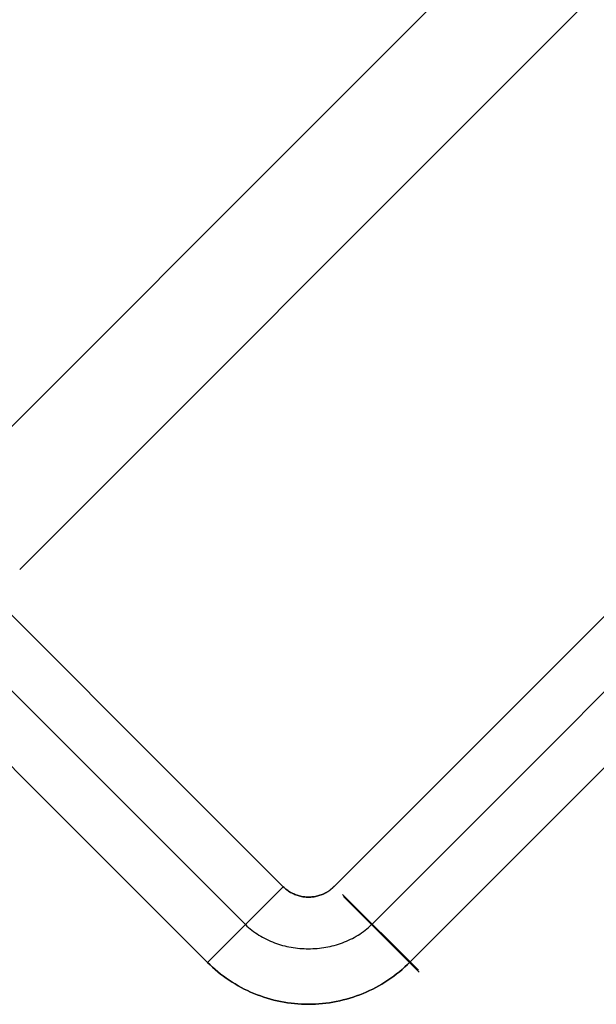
# Model space of a CAD drawing. Header units: millimetres. Extents: x -1690 to 192, y -898 to 54.
# Tile 19 of 256: x -1659.59 to -1651.51, y -898.05 to -884.27. Entities that reach past the tile are written whole.
import ezdxf

# ---------------------------------------------------------------- set-up
doc = ezdxf.new("R2010")
doc.units = ezdxf.units.MM
doc.header["$MEASUREMENT"] = 0
doc.layers.add('OVIDIO 186x93x72h', color=7, linetype='Continuous')

msp = doc.modelspace()

# ---------------------------------------------------------------- linework, layer by layer
at = {"layer": 'OVIDIO 186x93x72h', "extrusion": (0.2028516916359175, 0.1089792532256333, 0.9731262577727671)}
for points in [[(7.441229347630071, 1998.600988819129), (7.441229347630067, 1837.945144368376)], [(7.441229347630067, 1837.945144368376), (7.441229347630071, 1998.600988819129)]]:
    msp.add_lwpolyline(points, dxfattribs=at)
at = {"layer": 'OVIDIO 186x93x72h', "extrusion": (0.2028516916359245, 0.1089792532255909, 0.9731262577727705)}
msp.add_lwpolyline([(7.145759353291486, 1998.600988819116), (7.145759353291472, 1837.945144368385)], dxfattribs=at)
at = {"layer": 'OVIDIO 186x93x72h', "extrusion": (0.2028516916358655, 0.1089792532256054, 0.973126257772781)}
for points in [[(6.850289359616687, 1998.60098881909), (6.85028935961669, 1837.945144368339)], [(6.85028935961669, 1837.945144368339), (6.850289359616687, 1998.60098881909)]]:
    msp.add_lwpolyline(points, dxfattribs=at)
at = {"layer": 'OVIDIO 186x93x72h', "extrusion": (-0.2655604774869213, 0.8811853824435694, 0.3911393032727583)}
for points in [[(1804.432053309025, 743.6472832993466), (1850.752352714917, 803.7655788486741)], [(1850.752352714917, 803.7655788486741), (1804.432053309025, 743.6472832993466)]]:
    msp.add_lwpolyline(points, dxfattribs=at)
at = {"layer": 'OVIDIO 186x93x72h', "extrusion": (-0.2655070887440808, 0.881208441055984, 0.3911235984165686)}
for points in [[(1804.385696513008, 745.1224245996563), (1850.005432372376, 804.3425488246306)], [(1850.005432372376, 804.3425488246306), (1804.385696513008, 745.1224245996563)]]:
    msp.add_lwpolyline(points, dxfattribs=at)
at = {"layer": 'OVIDIO 186x93x72h'}
for points in [[(-1624.467341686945, -854.7214810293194), (-1660.658703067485, -890.9128424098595)], [(-1623.406830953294, -855.7819917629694), (-1659.590822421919, -891.9659832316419)], [(-1688.424652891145, -863.8790109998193), (-1655.898396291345, -896.4052675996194)], [(-1655.898396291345, -896.4052675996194), (-1688.424652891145, -863.8790109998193)], [(-1656.42872637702, -896.9355976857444), (-1688.95498297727, -864.4093410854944)], [(-1656.959053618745, -897.4659249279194), (-1689.485310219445, -864.9396683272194)], [(-1689.485310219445, -864.9396683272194), (-1656.959053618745, -897.4659249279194)], [(-1636.982839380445, -879.2583786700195), (-1654.652950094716, -896.9284893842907)], [(-1656.959053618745, -897.4659249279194), (-1655.898396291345, -896.4052675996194)], [(-1655.898396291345, -896.4052675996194), (-1656.959053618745, -897.4659249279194)]]:
    msp.add_lwpolyline(points, dxfattribs=at)
at = {"layer": 'OVIDIO 186x93x72h', "extrusion": (-0.0004054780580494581, -0.0004054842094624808, 0.9999998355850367)}
for points in [[(-1655.185798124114, -896.4005444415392), (-1637.514201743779, -878.7286828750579)], [(-1637.514201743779, -878.7286828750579), (-1655.185798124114, -896.4005444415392)]]:
    msp.add_lwpolyline(points, dxfattribs=at)
at = {"layer": 'OVIDIO 186x93x72h', "extrusion": (-8.002787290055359e-07, -8.002763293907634e-07, 0.9999999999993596)}
for points in [[(-1636.452634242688, -879.7885880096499), (-1654.121156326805, -897.4570571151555)], [(-1654.121156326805, -897.4570571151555), (-1636.452634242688, -879.7885880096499)]]:
    msp.add_lwpolyline(points, dxfattribs=at)
at = {"layer": 'OVIDIO 186x93x72h', "extrusion": (0, 1, 0)}
for points in [[(749.1110923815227, 718.8735819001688), (1663.790552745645, 718.8735819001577)], [(1663.790552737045, 717.373581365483), (749.1110923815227, 717.3735818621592)], [(749.1110923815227, 717.3735818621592), (1663.790552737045, 717.373581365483)], [(1663.790552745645, 718.8735819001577), (749.1110923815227, 718.8735819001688)], [(1663.791935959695, 716.9884583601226), (749.1110923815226, 716.9884583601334)], [(749.1110923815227, 715.0847275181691), (1663.411021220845, 715.0847275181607)], [(1663.411021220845, 715.0847275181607), (749.1110923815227, 715.0847275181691)], [(1663.790552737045, 717.3330877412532), (749.1110923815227, 717.333087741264)]]:
    msp.add_lwpolyline(points, dxfattribs=at)
at = {"layer": 'OVIDIO 186x93x72h', "extrusion": (-7.538766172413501e-07, 0.9999999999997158, 0)}
for points in [[(749.1117597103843, 716.4277468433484), (1663.411688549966, 716.4263683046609)], [(1663.411688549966, 716.4263683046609), (749.1117597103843, 716.4277468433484)]]:
    msp.add_lwpolyline(points, dxfattribs=at)
at = {"layer": 'OVIDIO 186x93x72h', "extrusion": (0.9998844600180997, 0.0002316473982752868, 0.01519911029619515)}
for points in [[(-885.0400125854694, 742.6113662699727), (-896.0163255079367, 22.50435691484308)], [(-896.0163255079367, 22.50435691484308), (-885.0400125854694, 742.6113662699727)]]:
    msp.add_lwpolyline(points, dxfattribs=at)
at = {"layer": 'OVIDIO 186x93x72h', "extrusion": (0.0002316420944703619, 0.9998841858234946, -0.01521713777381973)}
for points in [[(1655.690682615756, -16.27267368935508), (1666.653384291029, 703.8107028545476)], [(1666.653384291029, 703.8107028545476), (1655.690682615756, -16.27267368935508)]]:
    msp.add_lwpolyline(points, dxfattribs=at)
at = {"layer": 'OVIDIO 186x93x72h', "extrusion": (0.9998841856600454, 0.0002316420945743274, 0.01521714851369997)}
msp.add_lwpolyline([(-896.1684997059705, 22.54609631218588), (-885.2055973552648, 742.6431619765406)], dxfattribs=at)
at = {"layer": 'OVIDIO 186x93x72h', "extrusion": (0.0002316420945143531, 0.9998841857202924, -0.01521714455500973)}
for points in [[(1667.713790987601, 703.7945529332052), (1656.751094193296, -16.28882368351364)], [(1656.751094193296, -16.28882368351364), (1667.713790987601, 703.7945529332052)]]:
    msp.add_lwpolyline(points, dxfattribs=at)
at = {"layer": 'OVIDIO 186x93x72h', "extrusion": (0.9998846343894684, 0.0002316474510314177, 0.015187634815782)}
for points in [[(-886.0893570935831, 742.5963574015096), (-897.0738137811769, 22.49920168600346)], [(-897.0738137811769, 22.49920168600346), (-886.0893570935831, 742.5963574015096)]]:
    msp.add_lwpolyline(points, dxfattribs=at)
at = {"layer": 'OVIDIO 186x93x72h', "extrusion": (0.9998841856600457, 0.0002316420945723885, 0.01521714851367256)}
msp.add_lwpolyline([(-897.6683406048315, 22.56987649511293), (-886.7055415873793, 742.660154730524)], dxfattribs=at)
at = {"layer": 'OVIDIO 186x93x72h', "extrusion": (-0.01521962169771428, 0.0152196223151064, 0.9997683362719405)}
msp.add_lwpolyline([(-1653.978583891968, -897.7056009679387), (-1655.039332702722, -896.6450978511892)], dxfattribs=at)
at = {"layer": 'OVIDIO 186x93x72h', "extrusion": (-0.01418311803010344, 0.0140969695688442, 0.9998000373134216)}
for points in [[(-1653.991995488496, -897.6616121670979), (-1655.056016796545, -896.6042652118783)], [(-1655.056016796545, -896.6042652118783), (-1653.991995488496, -897.6616121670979)]]:
    msp.add_lwpolyline(points, dxfattribs=at)
at = {"layer": 'OVIDIO 186x93x72h'}
for points in [[(-1655.184857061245, -896.3998131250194, -2.656442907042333), (-1655.191012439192, -896.4062752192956, -2.656436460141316), (-1655.197250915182, -896.4125845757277, -2.656431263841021), (-1655.203570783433, -896.4187420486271, -2.656426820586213), (-1655.209970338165, -896.4247484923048, -2.656422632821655), (-1655.216447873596, -896.4306047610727, -2.656418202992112), (-1655.223001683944, -896.4363117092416, -2.65641303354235), (-1655.229630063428, -896.4418701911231, -2.656406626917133), (-1655.236331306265, -896.4472810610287, -2.656398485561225), (-1655.243103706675, -896.4525451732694, -2.656388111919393), (-1655.249945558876, -896.4576633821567, -2.656375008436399), (-1655.256855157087, -896.462636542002, -2.656358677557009), (-1655.263830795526, -896.4674655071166, -2.656338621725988), (-1655.270870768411, -896.4721511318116, -2.6563143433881), (-1655.277973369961, -896.4766942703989, -2.656285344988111), (-1655.285136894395, -896.4810957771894, -2.656251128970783), (-1655.29235963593, -896.4853565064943, -2.656211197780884), (-1655.299639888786, -896.4894773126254, -2.656165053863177), (-1655.306975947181, -896.4934590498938, -2.656112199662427), (-1655.314366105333, -896.4973025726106, -2.656052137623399), (-1655.321808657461, -896.5010087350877, -2.655984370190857), (-1655.336844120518, -896.508012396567, -2.655823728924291), (-1655.352068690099, -896.5144768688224, -2.655626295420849), (-1655.367468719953, -896.5204089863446, -2.655388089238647), (-1655.383030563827, -896.5258155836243, -2.655105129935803), (-1655.39874057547, -896.5307034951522, -2.654773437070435), (-1655.414585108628, -896.5350795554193, -2.654389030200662), (-1655.430550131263, -896.538949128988, -2.653949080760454), (-1655.446620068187, -896.5423117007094, -2.653455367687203), (-1655.462778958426, -896.5451652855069, -2.652910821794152), (-1655.479010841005, -896.5475078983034, -2.652318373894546), (-1655.495299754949, -896.5493375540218, -2.65168095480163), (-1655.511629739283, -896.5506522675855, -2.65100149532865), (-1655.527984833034, -896.5514500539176, -2.650282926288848), (-1655.544349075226, -896.5517289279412, -2.649528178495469), (-1655.560706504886, -896.5514869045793, -2.648740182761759), (-1655.577041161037, -896.5507219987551, -2.647921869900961), (-1655.593337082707, -896.5494322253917, -2.64707617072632), (-1655.60957830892, -896.547615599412, -2.646206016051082), (-1655.625748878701, -896.5452701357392, -2.645314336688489), (-1655.641832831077, -896.5423938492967, -2.644404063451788), (-1655.657814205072, -896.5389847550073, -2.643478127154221), (-1655.673677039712, -896.5350408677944, -2.642539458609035), (-1655.689405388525, -896.5305620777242, -2.64159055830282), (-1655.704983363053, -896.5255557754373, -2.640632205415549), (-1655.72039508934, -896.5200312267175, -2.639664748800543), (-1655.735624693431, -896.5139976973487, -2.638688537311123), (-1655.750656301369, -896.5074644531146, -2.637703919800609), (-1655.7654740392, -896.5004407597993, -2.63671124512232), (-1655.780062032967, -896.4929358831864, -2.635710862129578), (-1655.794404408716, -896.48495908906, -2.634703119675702), (-1655.808485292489, -896.4765196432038, -2.633688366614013), (-1655.822288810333, -896.4676268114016, -2.632666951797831), (-1655.835799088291, -896.4582898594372, -2.631639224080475), (-1655.849000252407, -896.4485180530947, -2.630605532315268), (-1655.861876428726, -896.4383206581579, -2.629566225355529), (-1655.874411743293, -896.4277069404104, -2.628521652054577), (-1655.886590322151, -896.4166861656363, -2.627472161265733), (-1655.898396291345, -896.4052675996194, -2.626418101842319)], [(-1655.898396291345, -896.4052675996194, -2.626418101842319), (-1655.886590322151, -896.4166861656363, -2.627472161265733), (-1655.874411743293, -896.4277069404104, -2.628521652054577), (-1655.861876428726, -896.4383206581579, -2.629566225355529), (-1655.849000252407, -896.4485180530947, -2.630605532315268), (-1655.835799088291, -896.4582898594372, -2.631639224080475), (-1655.822288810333, -896.4676268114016, -2.632666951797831), (-1655.808485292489, -896.4765196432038, -2.633688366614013), (-1655.794404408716, -896.48495908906, -2.634703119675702), (-1655.780062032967, -896.4929358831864, -2.635710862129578), (-1655.7654740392, -896.5004407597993, -2.63671124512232), (-1655.750656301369, -896.5074644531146, -2.637703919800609), (-1655.735624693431, -896.5139976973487, -2.638688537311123), (-1655.72039508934, -896.5200312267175, -2.639664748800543), (-1655.704983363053, -896.5255557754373, -2.640632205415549), (-1655.689405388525, -896.5305620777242, -2.64159055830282), (-1655.673677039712, -896.5350408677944, -2.642539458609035), (-1655.657814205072, -896.5389847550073, -2.643478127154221), (-1655.641832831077, -896.5423938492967, -2.644404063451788), (-1655.625748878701, -896.5452701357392, -2.645314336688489), (-1655.60957830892, -896.547615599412, -2.646206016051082), (-1655.593337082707, -896.5494322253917, -2.64707617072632), (-1655.577041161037, -896.5507219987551, -2.647921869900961), (-1655.560706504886, -896.5514869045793, -2.648740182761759), (-1655.544349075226, -896.5517289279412, -2.649528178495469), (-1655.527984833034, -896.5514500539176, -2.650282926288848), (-1655.511629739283, -896.5506522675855, -2.65100149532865), (-1655.495299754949, -896.5493375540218, -2.65168095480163), (-1655.479010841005, -896.5475078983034, -2.652318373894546), (-1655.462778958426, -896.5451652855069, -2.652910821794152), (-1655.446620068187, -896.5423117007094, -2.653455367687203), (-1655.430550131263, -896.538949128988, -2.653949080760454), (-1655.414585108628, -896.5350795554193, -2.654389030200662), (-1655.39874057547, -896.5307034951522, -2.654773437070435), (-1655.383030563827, -896.5258155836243, -2.655105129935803), (-1655.367468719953, -896.5204089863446, -2.655388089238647), (-1655.352068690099, -896.5144768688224, -2.655626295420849), (-1655.336844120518, -896.508012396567, -2.655823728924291), (-1655.321808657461, -896.5010087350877, -2.655984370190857), (-1655.314366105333, -896.4973025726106, -2.656052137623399), (-1655.306975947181, -896.4934590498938, -2.656112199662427), (-1655.299639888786, -896.4894773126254, -2.656165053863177), (-1655.29235963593, -896.4853565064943, -2.656211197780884), (-1655.285136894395, -896.4810957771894, -2.656251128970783), (-1655.277973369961, -896.4766942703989, -2.656285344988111), (-1655.270870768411, -896.4721511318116, -2.6563143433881), (-1655.263830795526, -896.4674655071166, -2.656338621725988), (-1655.256855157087, -896.462636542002, -2.656358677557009), (-1655.249945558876, -896.4576633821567, -2.656375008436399), (-1655.243103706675, -896.4525451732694, -2.656388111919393), (-1655.236331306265, -896.4472810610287, -2.656398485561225), (-1655.229630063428, -896.4418701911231, -2.656406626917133), (-1655.223001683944, -896.4363117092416, -2.65641303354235), (-1655.216447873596, -896.4306047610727, -2.656418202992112), (-1655.209970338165, -896.4247484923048, -2.656422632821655), (-1655.203570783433, -896.4187420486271, -2.656426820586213), (-1655.197250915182, -896.4125845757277, -2.656431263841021), (-1655.191012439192, -896.4062752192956, -2.656436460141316), (-1655.184857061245, -896.3998131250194, -2.656442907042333)], [(-1656.428722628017, -896.9355939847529, -2.626418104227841), (-1656.406693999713, -896.9564071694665, -2.62680820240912), (-1656.384131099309, -896.976559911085, -2.627197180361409), (-1656.361051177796, -896.9960522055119, -2.627584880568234), (-1656.337471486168, -897.0148840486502, -2.627971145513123), (-1656.313409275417, -897.0330554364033, -2.628355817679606), (-1656.288881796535, -897.0505663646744, -2.62873873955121), (-1656.263906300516, -897.067416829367, -2.629119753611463), (-1656.238500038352, -897.0836068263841, -2.629498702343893), (-1656.212680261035, -897.099136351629, -2.629875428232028), (-1656.186464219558, -897.1140054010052, -2.630249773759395), (-1656.159869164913, -897.1282139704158, -2.630621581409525), (-1656.132912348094, -897.1417620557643, -2.630990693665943), (-1656.105611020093, -897.1546496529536, -2.631356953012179), (-1656.077982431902, -897.1668767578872, -2.631720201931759), (-1656.050043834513, -897.1784433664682, -2.632080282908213), (-1656.021812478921, -897.1893494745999, -2.632437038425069), (-1655.993305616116, -897.1995950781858, -2.632790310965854), (-1655.964540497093, -897.209180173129, -2.633139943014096), (-1655.935534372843, -897.2181047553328, -2.633485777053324), (-1655.906304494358, -897.2263688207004, -2.633827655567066), (-1655.876868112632, -897.2339723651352, -2.634165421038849), (-1655.847242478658, -897.2409153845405, -2.634498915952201), (-1655.817444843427, -897.2471978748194, -2.634827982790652), (-1655.787492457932, -897.2528198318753, -2.635152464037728), (-1655.757402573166, -897.2577812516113, -2.635472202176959), (-1655.727192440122, -897.262082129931, -2.63578703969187), (-1655.696879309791, -897.2657224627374, -2.636096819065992), (-1655.666480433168, -897.2687022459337, -2.636401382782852), (-1655.636013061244, -897.2710214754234, -2.636700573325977), (-1655.605494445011, -897.2726801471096, -2.636994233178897), (-1655.574941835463, -897.2736782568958, -2.637282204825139), (-1655.544372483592, -897.274015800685, -2.63756433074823), (-1655.513803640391, -897.2736927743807, -2.637840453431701), (-1655.483252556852, -897.2727091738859, -2.638110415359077), (-1655.452736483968, -897.2710649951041, -2.638374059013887), (-1655.422272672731, -897.2687602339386, -2.63863122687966), (-1655.391878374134, -897.2657948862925, -2.638881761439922), (-1655.361570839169, -897.2621689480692, -2.639125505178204), (-1655.33136731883, -897.2578824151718, -2.639362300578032), (-1655.301285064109, -897.2529352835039, -2.639591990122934), (-1655.271341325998, -897.2473275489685, -2.639814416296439), (-1655.241553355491, -897.2410592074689, -2.640029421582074), (-1655.211938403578, -897.2341302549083, -2.640236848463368), (-1655.182513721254, -897.2265406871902, -2.640436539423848), (-1655.153296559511, -897.2182905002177, -2.640628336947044), (-1655.124304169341, -897.209379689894, -2.640812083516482), (-1655.095553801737, -897.1998082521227, -2.64098762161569), (-1655.067062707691, -897.1895761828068, -2.641154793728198), (-1655.038848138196, -897.1786834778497, -2.641313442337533), (-1655.010927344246, -897.1671301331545, -2.641463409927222), (-1654.983317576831, -897.1549161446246, -2.641604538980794), (-1654.956036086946, -897.1420415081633, -2.641736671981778), (-1654.929100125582, -897.1285062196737, -2.6418596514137), (-1654.902526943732, -897.1143102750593, -2.64197331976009), (-1654.876333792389, -897.099453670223, -2.642077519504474), (-1654.850537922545, -897.0839364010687, -2.642172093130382), (-1654.825156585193, -897.0677584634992, -2.642256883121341), (-1654.800207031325, -897.0509198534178, -2.642331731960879), (-1654.775706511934, -897.0334205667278, -2.642396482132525), (-1654.751672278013, -897.0152605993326, -2.642450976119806), (-1654.728121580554, -896.9964399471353, -2.64249505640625), (-1654.705071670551, -896.9769586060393, -2.642528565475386), (-1654.682539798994, -896.9568165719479, -2.642551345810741), (-1654.660543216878, -896.9360138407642, -2.642563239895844), (-1654.654472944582, -896.9300614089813, -2.642564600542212)], [(-1656.959053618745, -897.4659249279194, -2.626418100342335), (-1656.923902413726, -897.5002143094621, -2.626417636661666), (-1656.887914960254, -897.5336217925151, -2.626417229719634), (-1656.851115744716, -897.5661311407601, -2.626416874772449), (-1656.813529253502, -897.5977261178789, -2.626416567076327), (-1656.775179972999, -897.6283904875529, -2.626416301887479), (-1656.736092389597, -897.6581080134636, -2.626416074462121), (-1656.696290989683, -897.6868624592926, -2.626415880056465), (-1656.655800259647, -897.7146375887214, -2.626415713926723), (-1656.614644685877, -897.7414171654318, -2.626415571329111), (-1656.572848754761, -897.7671849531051, -2.62641544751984), (-1656.530436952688, -897.791924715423, -2.626415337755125), (-1656.487433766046, -897.8156202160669, -2.626415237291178), (-1656.443863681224, -897.8382552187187, -2.626415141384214), (-1656.39975118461, -897.8598134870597, -2.626415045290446), (-1656.355120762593, -897.8802787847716, -2.626414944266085), (-1656.309996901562, -897.899634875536, -2.626414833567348), (-1656.264404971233, -897.9178671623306, -2.626414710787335), (-1656.218373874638, -897.934967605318, -2.62641458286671), (-1656.17193339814, -897.9509298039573, -2.626414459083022), (-1656.125113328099, -897.9657473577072, -2.626414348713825), (-1656.077943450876, -897.9794138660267, -2.626414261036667), (-1656.030453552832, -897.9919229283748, -2.626414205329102), (-1655.982673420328, -898.0032681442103, -2.62641419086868), (-1655.934632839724, -898.0134431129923, -2.626414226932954), (-1655.886361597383, -898.0224414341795, -2.626414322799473), (-1655.837889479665, -898.0302567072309, -2.626414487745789), (-1655.789246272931, -898.0368825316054, -2.626414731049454), (-1655.740461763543, -898.0423125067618, -2.62641506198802), (-1655.691565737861, -898.0465402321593, -2.626415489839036), (-1655.642587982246, -898.0495593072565, -2.626416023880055), (-1655.593558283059, -898.0513633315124, -2.626416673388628), (-1655.544506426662, -898.051945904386, -2.626417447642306), (-1655.495461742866, -898.051303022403, -2.626418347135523), (-1655.446451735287, -898.0494402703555, -2.626419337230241), (-1655.397503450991, -898.0463656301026, -2.626420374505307), (-1655.348643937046, -898.0420870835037, -2.626421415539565), (-1655.299900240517, -898.0366126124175, -2.62642241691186), (-1655.251299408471, -898.0299501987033, -2.626423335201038), (-1655.202868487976, -898.02210782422, -2.626424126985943), (-1655.154634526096, -898.0130934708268, -2.626424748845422), (-1655.1066245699, -898.0029151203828, -2.626425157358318), (-1655.058865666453, -897.9915807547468, -2.626425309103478), (-1655.011384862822, -897.9790983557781, -2.626425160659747), (-1654.964209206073, -897.9654759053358, -2.626424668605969), (-1654.917365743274, -897.9507213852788, -2.62642378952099), (-1654.87088152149, -897.9348427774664, -2.626422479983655), (-1654.824783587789, -897.9178480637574, -2.626420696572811), (-1654.779098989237, -897.8997452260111, -2.6264183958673), (-1654.733853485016, -897.8805400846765, -2.626415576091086), (-1654.689067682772, -897.8602298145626, -2.6264124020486), (-1654.644760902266, -897.8388094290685, -2.626409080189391), (-1654.600952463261, -897.8162739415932, -2.626405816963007), (-1654.557661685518, -897.7926183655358, -2.626402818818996), (-1654.514907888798, -897.7678377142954, -2.626400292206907), (-1654.472710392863, -897.7419270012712, -2.626398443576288), (-1654.431088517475, -897.714881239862, -2.626397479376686), (-1654.390061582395, -897.6866954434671, -2.626397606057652), (-1654.349648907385, -897.6573646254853, -2.626399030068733), (-1654.309869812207, -897.6268837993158, -2.626401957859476), (-1654.270743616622, -897.5952479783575, -2.626406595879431), (-1654.232289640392, -897.5624521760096, -2.626413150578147), (-1654.194527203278, -897.5284914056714, -2.626421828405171), (-1654.157475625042, -897.4933606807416, -2.626432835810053), (-1654.121154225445, -897.4570550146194, -2.626446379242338)], [(-1654.121154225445, -897.4570550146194, -2.626446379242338), (-1654.157475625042, -897.4933606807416, -2.626432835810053), (-1654.194527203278, -897.5284914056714, -2.626421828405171), (-1654.232289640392, -897.5624521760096, -2.626413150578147), (-1654.270743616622, -897.5952479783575, -2.626406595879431), (-1654.309869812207, -897.6268837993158, -2.626401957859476), (-1654.349648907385, -897.6573646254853, -2.626399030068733), (-1654.390061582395, -897.6866954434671, -2.626397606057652), (-1654.431088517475, -897.714881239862, -2.626397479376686), (-1654.472710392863, -897.7419270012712, -2.626398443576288), (-1654.514907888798, -897.7678377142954, -2.626400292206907), (-1654.557661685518, -897.7926183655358, -2.626402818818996), (-1654.600952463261, -897.8162739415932, -2.626405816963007), (-1654.644760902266, -897.8388094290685, -2.626409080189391), (-1654.689067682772, -897.8602298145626, -2.6264124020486), (-1654.733853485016, -897.8805400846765, -2.626415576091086), (-1654.779098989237, -897.8997452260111, -2.6264183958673), (-1654.824783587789, -897.9178480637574, -2.626420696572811), (-1654.87088152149, -897.9348427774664, -2.626422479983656), (-1654.917365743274, -897.9507213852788, -2.626423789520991), (-1654.964209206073, -897.9654759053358, -2.626424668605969), (-1655.011384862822, -897.9790983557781, -2.626425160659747), (-1655.058865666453, -897.9915807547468, -2.626425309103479), (-1655.1066245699, -898.0029151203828, -2.626425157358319), (-1655.154634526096, -898.0130934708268, -2.626424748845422), (-1655.202868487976, -898.02210782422, -2.626424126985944), (-1655.251299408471, -898.0299501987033, -2.626423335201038), (-1655.299900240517, -898.0366126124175, -2.62642241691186), (-1655.348643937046, -898.0420870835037, -2.626421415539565), (-1655.397503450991, -898.0463656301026, -2.626420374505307), (-1655.446451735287, -898.0494402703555, -2.626419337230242), (-1655.495461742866, -898.051303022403, -2.626418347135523), (-1655.544506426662, -898.0519459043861, -2.626417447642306), (-1655.593558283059, -898.0513633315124, -2.626416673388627), (-1655.642587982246, -898.0495593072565, -2.626416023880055), (-1655.691565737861, -898.0465402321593, -2.626415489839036), (-1655.740461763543, -898.0423125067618, -2.626415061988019), (-1655.789246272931, -898.0368825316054, -2.626414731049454), (-1655.837889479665, -898.0302567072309, -2.626414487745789), (-1655.886361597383, -898.0224414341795, -2.626414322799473), (-1655.934632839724, -898.0134431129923, -2.626414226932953), (-1655.982673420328, -898.0032681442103, -2.62641419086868), (-1656.030453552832, -897.9919229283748, -2.626414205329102), (-1656.077943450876, -897.9794138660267, -2.626414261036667), (-1656.125113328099, -897.9657473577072, -2.626414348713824), (-1656.17193339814, -897.9509298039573, -2.626414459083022), (-1656.218373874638, -897.934967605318, -2.62641458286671), (-1656.264404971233, -897.9178671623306, -2.626414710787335), (-1656.309996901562, -897.899634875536, -2.626414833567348), (-1656.355120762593, -897.8802787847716, -2.626414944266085), (-1656.39975118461, -897.8598134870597, -2.626415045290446), (-1656.443863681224, -897.8382552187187, -2.626415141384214), (-1656.487433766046, -897.8156202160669, -2.626415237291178), (-1656.530436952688, -897.791924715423, -2.626415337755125), (-1656.572848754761, -897.7671849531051, -2.62641544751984), (-1656.614644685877, -897.7414171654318, -2.626415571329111), (-1656.655800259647, -897.7146375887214, -2.626415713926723), (-1656.696290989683, -897.6868624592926, -2.626415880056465), (-1656.736092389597, -897.6581080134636, -2.626416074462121), (-1656.775179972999, -897.6283904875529, -2.626416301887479), (-1656.813529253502, -897.5977261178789, -2.626416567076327), (-1656.851115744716, -897.5661311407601, -2.626416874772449), (-1656.887914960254, -897.5336217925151, -2.626417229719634), (-1656.923902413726, -897.5002143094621, -2.626417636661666), (-1656.959053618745, -897.4659249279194, -2.626418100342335)]]:
    msp.add_polyline3d(points, dxfattribs=at)

doc.saveas('drawing.dxf')
